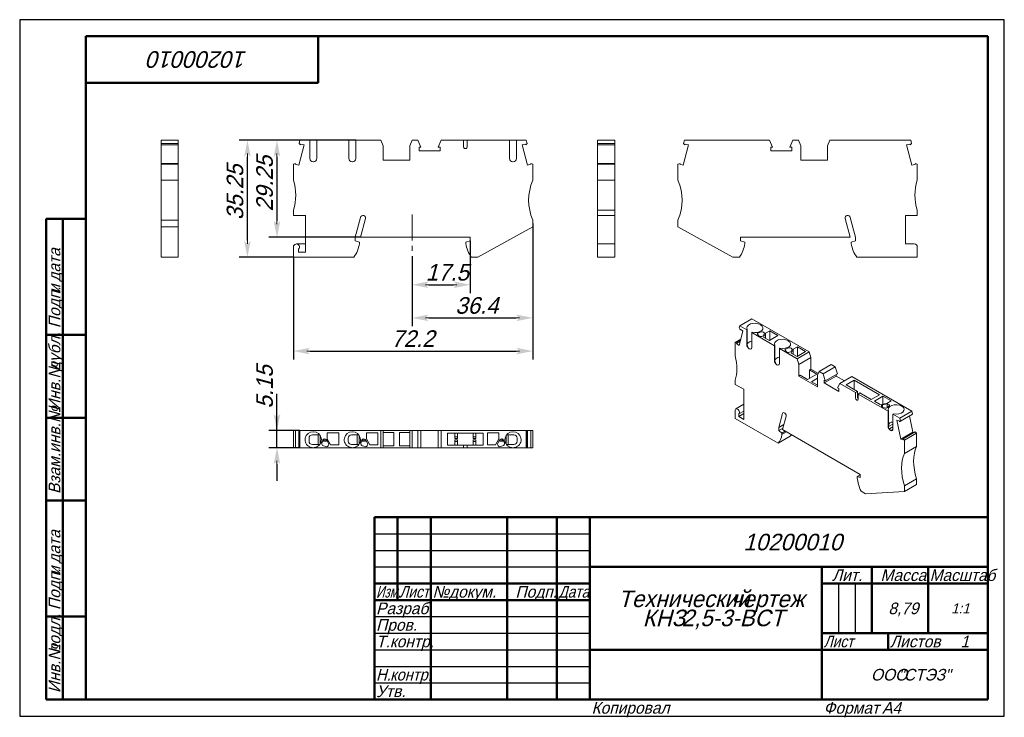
# Model space of a CAD drawing. Header units: millimetres. Extents: x 0 to 297, y 0 to 210.
import ezdxf

# ---------------------------------------------------------------- set-up
doc = ezdxf.new("R2010")
doc.units = ezdxf.units.MM
doc.linetypes.add('CENTER_per1_scale0.248031', pattern=[12.6, 7.875, -1.575, 1.575, -1.575])
doc.styles.add('TextStyle_1', font='T-FLEX Type A.TTF', dxfattribs={"oblique": 15, "height": 5})
doc.styles.add('TextStyle_2', font='T-FLEX Type A.TTF', dxfattribs={"oblique": 15, "height": 3.5})
doc.styles.add('TextStyle_3', font='T-FLEX Type A.TTF', dxfattribs={"width": 0.744064, "oblique": 15, "height": 3.5})
doc.styles.add('TextStyle_4', font='T-FLEX Type A.TTF', dxfattribs={"width": 0.883061, "oblique": 15, "height": 3.5})
doc.styles.add('TextStyle_5', font='T-FLEX Type A.TTF', dxfattribs={"width": 0.94413, "oblique": 15, "height": 3.5})
doc.styles.add('TextStyle_6', font='T-FLEX Type A.TTF', dxfattribs={"width": 0.98844, "oblique": 15, "height": 3.5})
doc.styles.add('TextStyle_7', font='T-FLEX Type A.TTF', dxfattribs={"oblique": 15, "height": 5})
doc.styles.add('TextStyle_8', font='T-FLEX Type A.TTF', dxfattribs={"oblique": 15, "height": 3})
doc.styles.add('TextStyle_9', font='T-FLEX Type A.TTF', dxfattribs={"oblique": 15, "height": 3.5})
doc.dimstyles.new('DIM_ST_1', dxfattribs={"dimtxt": 5, "dimasz": 5, "dimexe": 2.5, "dimexo": 0, "dimtad": 1, "dimrnd": 0.01, "dimdsep": 46, "dimtxsty": 'TextStyle_1', "dimblk": 'Arrow_3_C7_Status', "dimcen": 0.09, "dimclrd": 7, "dimclre": 7, "dimclrt": 7, "dimazin": 0, "dimtfac": 1, "dimtdec": 0, "dimtmove": 0, "dimatfit": 0, "dimldrblk": 'NONE', "dimfxl": 1, "dimtvp": 1, "dimtolj": 1, "dimarcsym": 0})
doc.dimstyles.new('DIM_ST_2', dxfattribs={"dimtxt": 5, "dimasz": 5, "dimexe": 2.5, "dimexo": 0, "dimtad": 1, "dimrnd": 0.01, "dimdsep": 46, "dimtxsty": 'TextStyle_1', "dimblk": 'Arrow_3_C7_Status', "dimcen": 0.09, "dimclrd": 7, "dimclre": 7, "dimclrt": 7, "dimazin": 0, "dimtfac": 1, "dimtdec": 0, "dimtmove": 0, "dimatfit": 0, "dimldrblk": 'NONE', "dimfxl": 1, "dimtvp": 1, "dimtolj": 1, "dimarcsym": 0})

# ---------------------------------------------------------------- blocks, each defined once
blk = doc.blocks.new('Arrow_3_C7_Status')
at = {"color": 7, "linetype": 'Continuous', "lineweight": 0}
blk.add_line((-1, 0), (-0.8, 0), dxfattribs=at)
at = {"color": 7}
blk.add_solid([(-1, -0.2), (0, 0), (-0.8, 0), (-1, 0.2)], dxfattribs=at)
blk = doc.blocks.new('*D5')
at = {"color": 7, "lineweight": -2}
for p, q in [((135.87, 143.29), (135.87, 127.59)), ((118.37, 138.69), (118.37, 127.59)), ((123.37, 130.09), (130.87, 130.09))]:
    blk.add_line(p, q, dxfattribs=at)
at = {"layer": 'Defpoints', "color": 0}
for p in [(135.87, 143.29), (118.37, 138.69), (135.87, 130.09)]:
    blk.add_point(p, dxfattribs=at)
at = {"color": 7, "lineweight": -2, "xscale": 5, "yscale": 5, "zscale": 5, "rotation": 180}
blk.add_blockref('Arrow_3_C7_Status', (118.37, 130.09), dxfattribs=at)
at = {"color": 7, "lineweight": -2, "xscale": 5, "yscale": 5, "zscale": 5}
blk.add_blockref('Arrow_3_C7_Status', (135.87, 130.09), dxfattribs=at)
blk = doc.blocks.new('_None')
blk = doc.blocks.new('*D6')
at = {"color": 7, "lineweight": -2}
for p, q in [((154.77, 148.59), (154.77, 117.59)), ((118.37, 138.69), (118.37, 117.59)), ((123.37, 120.09), (149.77, 120.09))]:
    blk.add_line(p, q, dxfattribs=at)
at = {"layer": 'Defpoints', "color": 0}
for p in [(154.77, 148.59), (118.37, 138.69), (154.77, 120.09)]:
    blk.add_point(p, dxfattribs=at)
at = {"color": 7, "lineweight": -2, "xscale": 5, "yscale": 5, "zscale": 5}
for p, rotation in [((118.37, 120.09), 180), ((154.77, 120.09), 360)]:
    blk.add_blockref('Arrow_3_C7_Status', p, dxfattribs=dict(at, rotation=rotation))
blk = doc.blocks.new('*D7')
at = {"color": 7, "lineweight": -2}
for p, q in [((154.77, 148.59), (154.77, 107.59)), ((82.57, 138.39), (82.57, 107.59)), ((87.57, 110.09), (149.77, 110.09))]:
    blk.add_line(p, q, dxfattribs=at)
at = {"layer": 'Defpoints', "color": 0}
for p in [(154.77, 148.59), (82.57, 138.39), (154.77, 110.09)]:
    blk.add_point(p, dxfattribs=at)
at = {"color": 7, "lineweight": -2, "xscale": 5, "yscale": 5, "zscale": 5}
for p, rotation in [((82.57, 110.09), 180), ((154.77, 110.09), 360)]:
    blk.add_blockref('Arrow_3_C7_Status', p, dxfattribs=dict(at, rotation=rotation))
blk = doc.blocks.new('*D8')
at = {"color": 7, "lineweight": -2}
for p, q in [((101.4, 173.64), (75.11, 173.64)), ((77.61, 168.64), (77.61, 149.39)), ((102.77, 144.39), (75.11, 144.39))]:
    blk.add_line(p, q, dxfattribs=at)
at = {"layer": 'Defpoints', "color": 0}
for p in [(101.4, 173.64), (77.61, 144.39), (102.77, 144.39)]:
    blk.add_point(p, dxfattribs=at)
at = {"color": 7, "lineweight": -2, "xscale": 5, "yscale": 5, "zscale": 5}
for p, rotation in [((77.61, 173.64), 90.00000000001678), ((77.61, 144.39), 270.0000000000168)]:
    blk.add_blockref('Arrow_3_C7_Status', p, dxfattribs=dict(at, rotation=rotation))
blk = doc.blocks.new('*D9')
at = {"color": 7, "lineweight": -2}
for p, q in [((89.6, 173.64), (66.19, 173.64)), ((68.69, 143.39), (68.69, 168.64)), ((82.57, 138.39), (66.19, 138.39))]:
    blk.add_line(p, q, dxfattribs=at)
at = {"layer": 'Defpoints', "color": 0}
for p in [(68.69, 173.64), (89.6, 173.64), (82.57, 138.39)]:
    blk.add_point(p, dxfattribs=at)
at = {"color": 7, "lineweight": -2, "xscale": 5, "yscale": 5, "zscale": 5}
for p, rotation in [((68.69, 173.64), 90.00000000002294), ((68.69, 138.39), 270.000000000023)]:
    blk.add_blockref('Arrow_3_C7_Status', p, dxfattribs=dict(at, rotation=rotation))
blk = doc.blocks.new('*D10')
at = {"color": 7, "lineweight": -2}
for p, q in [((77.61, 86.1), (77.61, 97.23)), ((77.61, 91.1), (77.61, 96.1)), ((84.53, 86.1), (75.11, 86.1)), ((77.61, 80.95), (77.61, 86.1)), ((84.53, 80.95), (75.11, 80.95)), ((77.61, 75.95), (77.61, 70.95))]:
    blk.add_line(p, q, dxfattribs=at)
at = {"layer": 'Defpoints', "color": 0}
for p in [(77.61, 86.1), (84.53, 86.1), (84.53, 80.95)]:
    blk.add_point(p, dxfattribs=at)
at = {"color": 7, "lineweight": -2, "xscale": 5, "yscale": 5, "zscale": 5}
for p, rotation in [((77.61, 86.1), 270.0000000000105), ((77.61, 80.95), 90.00000000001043)]:
    blk.add_blockref('Arrow_3_C7_Status', p, dxfattribs=dict(at, rotation=rotation))
blk = doc.blocks.new('_FR1Страница_1')
at = {"color": 7, "linetype": 'Continuous', "lineweight": 25}
for p, q in [((0, 210), (0, 0)), ((297, 210), (0, 210)), ((297, 0), (297, 210)), ((107, 55), (172, 55)), ((107, 50), (172, 50)), ((107, 45), (172, 45)), ((247, 40), (247, 25)), ((252, 40), (252, 25)), ((107, 30), (172, 30)), ((107, 25), (172, 25)), ((107, 20), (172, 20)), ((242, 20), (292, 20)), ((262, 20), (262, 20)), ((107, 15), (172, 15)), ((107, 10), (172, 10)), ((0, 0), (297, 0))]:
    blk.add_line(p, q, dxfattribs=at)
at = {"color": 7, "linetype": 'Continuous', "lineweight": 50}
for p, q in [((20, 5), (20, 205)), ((20, 205), (292, 205)), ((90, 191), (90, 205)), ((292, 205), (292, 5)), ((20, 191), (90, 191)), ((8, 5), (8, 150)), ((8, 150), (20, 150)), ((13, 150), (13, 5)), ((8, 115), (20, 115)), ((8, 90), (20, 90)), ((20, 65), (8, 65)), ((107, 5), (107, 60)), ((107, 60), (292, 60)), ((114, 60), (114, 35)), ((124, 60), (124, 5)), ((147, 60), (147, 5)), ((162, 60), (162, 5)), ((172, 60), (172, 5)), ((172, 45), (292, 45)), ((242, 45), (242, 5)), ((257, 45), (257, 25)), ((274, 45), (274, 25)), ((107, 40), (172, 40)), ((242, 40), (292, 40)), ((107, 35), (172, 35)), ((8, 30), (20, 30)), ((242, 25), (292, 25)), ((262, 25), (262, 20)), ((172, 20), (292, 20)), ((20, 5), (8, 5)), ((292, 5), (20, 5))]:
    blk.add_line(p, q, dxfattribs=at)
at = {"color": 7, "oblique": 15}
for s, height, rotation, style, p in [('10200010', 5, 180, 'TextStyle_7', (68.7, 200.5)), ('дата', 3.5, 90, 'TextStyle_2', (12.25, 131.01)), ('Подп.', 3.5, 90, 'TextStyle_2', (12.25, 117)), ('и', 3.5, 90, 'TextStyle_2', (12.25, 127.51)), ('дубл.', 3.5, 90, 'TextStyle_2', (12.25, 104.01)), ('Инв.№', 3.5, 90, 'TextStyle_2', (12.25, 92)), ('Взам.инв.№', 3.5, 90, 'TextStyle_2', (12.25, 67)), ('дата', 3.5, 90, 'TextStyle_2', (12.25, 46.01)), ('Подп.', 3.5, 90, 'TextStyle_2', (12.25, 32)), ('и', 3.5, 90, 'TextStyle_2', (12.25, 42.51)), ('подл.', 3.5, 90, 'TextStyle_2', (12.25, 19.01)), ('Инв.№', 3.5, 90, 'TextStyle_2', (12.25, 7))]:
    blk.add_text(s, height=height, rotation=rotation, dxfattribs=dict(at, style=style)).set_placement(p)
for s, height, style, p in [('10200010', 5, 'TextStyle_7', (218.3, 50)), ('Лит.', 3.5, 'TextStyle_2', (245.03, 40.76)), ('Масса', 3.5, 'TextStyle_2', (259.65, 40.76)), ('№', 3.5, 'TextStyle_2', (124.5, 35.75)), ('Подп.', 3.5, 'TextStyle_2', (149.53, 35.75)), ('докум.', 3.5, 'TextStyle_2', (129.5, 35.75)), ('Технический', 5, 'TextStyle_7', (180.55, 32.88)), ('чертеж', 5, 'TextStyle_7', (214.51, 32.88)), ('Разраб.', 3.5, 'TextStyle_2', (107.5, 30.75)), ('8,79', 3.5, 'TextStyle_2', (262.03, 30.75)), ('1:1', 3, 'TextStyle_8', (280.99, 31)), ('КНЗ', 5, 'TextStyle_7', (187.93, 27.12)), ('2,5-3-ВСТ', 5, 'TextStyle_7', (199.72, 27.12)), ('Пров.', 3.5, 'TextStyle_2', (107.5, 25.75)), ('Т.контр.', 3.5, 'TextStyle_2', (107.5, 20.75)), ('Листов', 3.5, 'TextStyle_2', (262.5, 20.75)), ('1', 3.5, 'TextStyle_9', (283.78, 20.75)), ('ООО', 3.5, 'TextStyle_2', (256.78, 10.75)), ('"СТЭЗ"', 3.5, 'TextStyle_2', (265.03, 10.75)), ('Утв.', 3.5, 'TextStyle_2', (107.5, 5.75)), ('Копировал', 3.5, 'TextStyle_2', (172.5, 0.75)), ('Формат', 3.5, 'TextStyle_2', (242.5, 0.75)), ('A4', 3.5, 'TextStyle_2', (260.12, 0.75))]:
    blk.add_text(s, height=height, dxfattribs=dict(at, style=style)).set_placement(p)
for s, style, width, p in [('Масштаб', 'TextStyle_6', 0.98844, (274.5, 40.76)), ('Изм.', 'TextStyle_3', 0.744064, (107.5, 35.75)), ('Лист', 'TextStyle_4', 0.883061, (114.5, 35.75)), ('Дата', 'TextStyle_4', 0.883061, (162.5, 35.75)), ('Лист', 'TextStyle_4', 0.883061, (242.5, 20.75)), ('Н.', 'TextStyle_5', 0.94413, (107.5, 10.75)), ('контр.', 'TextStyle_5', 0.94413, (111.75, 10.75))]:
    blk.add_text(s, height=3.5, dxfattribs=dict(at, style=style, width=width)).set_placement(p)
blk = doc.blocks.new('Страница_1')
at = {"color": 7, "linetype": 'Continuous', "lineweight": 20}
for p, q in [((47.802, 173.637), (42.652, 173.637)), ((42.652, 173.637), (42.652, 172.674)), ((42.652, 172.241), (42.652, 172.674)), ((47.802, 172.674), (42.652, 172.674)), ((47.802, 173.637), (47.802, 172.674)), ((47.802, 172.241), (47.802, 172.674)), ((84.533, 173.637), (84.275, 172.674)), ((84.708, 172.241), (84.275, 172.674)), ((87.498, 173.637), (84.533, 173.637)), ((84.778, 172.504), (84.708, 172.241)), ((85.812, 172.227), (84.778, 172.504)), ((87.498, 173.637), (87.498, 168.142)), ((88.498, 173.637), (87.498, 173.637)), ((88.498, 173.637), (88.598, 173.637)), ((88.598, 173.637), (89.598, 173.637)), ((89.598, 168.142), (89.598, 173.637)), ((99.298, 173.637), (89.598, 173.637)), ((99.298, 173.637), (99.298, 168.142)), ((100.298, 173.637), (99.298, 173.637)), ((100.298, 173.637), (100.398, 173.637)), ((100.398, 173.637), (101.398, 173.637)), ((101.398, 168.142), (101.398, 173.637)), ((108.954, 173.637), (101.398, 173.637)), ((109.673, 171.937), (108.954, 173.637)), ((118.391, 173.637), (117.673, 171.937)), ((120.063, 173.637), (118.391, 173.637)), ((120.063, 173.637), (120.988, 171.532)), ((126.257, 171.532), (127.182, 173.637)), ((133.873, 173.637), (127.182, 173.637)), ((133.873, 171.687), (133.873, 173.637)), ((133.873, 173.637), (134.973, 173.637)), ((147.747, 173.637), (134.973, 173.637)), ((134.973, 173.637), (134.973, 171.687)), ((148.747, 173.637), (147.747, 173.637)), ((147.747, 168.142), (147.747, 173.637)), ((148.847, 173.637), (148.747, 173.637)), ((148.847, 173.637), (149.847, 173.637)), ((152.812, 173.637), (149.847, 173.637)), ((149.847, 173.637), (149.847, 168.142)), ((152.567, 172.504), (151.534, 172.227)), ((152.638, 172.241), (152.567, 172.504)), ((152.638, 172.241), (153.07, 172.674)), ((152.812, 173.637), (153.07, 172.674)), ((174.33, 173.637), (179.48, 173.637)), ((174.33, 173.637), (174.33, 172.674)), ((174.33, 172.241), (174.33, 172.674)), ((174.33, 172.674), (179.48, 172.674)), ((179.48, 173.637), (179.48, 172.674)), ((179.48, 172.241), (179.48, 172.674)), ((200.508, 173.637), (200.25, 172.674)), ((200.682, 172.241), (200.25, 172.674)), ((226.138, 173.637), (200.508, 173.637)), ((200.753, 172.504), (200.682, 172.241)), ((201.786, 172.227), (200.753, 172.504)), ((227.063, 171.532), (226.138, 173.637)), ((233.257, 173.637), (232.332, 171.532)), ((233.257, 173.637), (234.929, 173.637)), ((234.929, 173.637), (235.647, 171.937)), ((243.647, 171.937), (244.366, 173.637)), ((244.366, 173.637), (268.787, 173.637)), ((268.542, 172.504), (267.508, 172.227)), ((268.612, 172.241), (268.542, 172.504)), ((268.612, 172.241), (269.045, 172.674)), ((268.787, 173.637), (269.045, 172.674)), ((42.652, 172.241), (42.652, 172.227)), ((42.652, 172.241), (47.802, 172.241)), ((42.652, 172.227), (47.802, 172.227)), ((42.652, 166.658), (42.652, 172.227)), ((47.802, 172.227), (47.802, 172.241)), ((47.802, 166.658), (47.802, 172.227)), ((84.175, 166.118), (85.812, 172.227)), ((109.673, 171.937), (109.673, 167.637)), ((117.673, 167.637), (117.673, 171.937)), ((120.988, 171.532), (120.46, 171.532)), ((120.46, 171.532), (120.46, 170.462)), ((120.46, 170.462), (126.785, 170.462)), ((126.785, 171.532), (126.257, 171.532)), ((126.785, 170.462), (126.785, 171.532)), ((153.171, 166.118), (151.534, 172.227)), ((174.33, 172.241), (174.33, 172.227)), ((174.33, 172.241), (179.48, 172.241)), ((174.33, 172.227), (179.48, 172.227)), ((174.33, 166.658), (174.33, 172.227)), ((179.48, 172.227), (179.48, 172.241)), ((179.48, 166.658), (179.48, 172.227)), ((200.149, 166.118), (201.786, 172.227)), ((226.535, 171.532), (226.535, 170.462)), ((227.063, 171.532), (226.535, 171.532)), ((226.535, 170.462), (232.86, 170.462)), ((232.332, 171.532), (232.86, 171.532)), ((232.86, 170.462), (232.86, 171.532)), ((235.647, 167.637), (235.647, 171.937)), ((243.647, 167.637), (243.647, 171.937)), ((269.145, 166.118), (267.508, 172.227)), ((47.802, 166.658), (42.652, 166.658)), ((42.652, 166.658), (42.652, 166.486)), ((42.652, 166.486), (42.652, 161.587)), ((42.652, 166.486), (47.802, 166.486)), ((47.802, 166.658), (47.802, 166.486)), ((47.802, 166.486), (47.802, 161.587)), ((83.211, 166.658), (82.573, 166.486)), ((82.573, 161.587), (82.573, 166.486)), ((83.211, 166.658), (83.141, 166.395)), ((83.141, 166.395), (84.175, 166.118)), ((88.498, 167.142), (88.598, 167.142)), ((100.298, 167.142), (100.398, 167.142)), ((109.673, 167.637), (117.673, 167.637)), ((148.847, 167.142), (148.747, 167.142)), ((153.171, 166.118), (154.204, 166.395)), ((154.204, 166.395), (154.134, 166.658)), ((154.134, 166.658), (154.773, 166.486)), ((154.773, 166.486), (154.773, 161.587)), ((174.33, 166.658), (174.33, 166.486)), ((174.33, 166.658), (179.48, 166.658)), ((174.33, 161.587), (174.33, 166.486)), ((179.48, 166.486), (174.33, 166.486)), ((179.48, 166.658), (179.48, 166.486)), ((179.48, 161.587), (179.48, 166.486)), ((199.186, 166.658), (198.547, 166.486)), ((198.547, 166.486), (198.547, 161.587)), ((199.186, 166.658), (199.116, 166.395)), ((199.116, 166.395), (200.149, 166.118)), ((243.647, 167.637), (235.647, 167.637)), ((269.145, 166.118), (270.179, 166.395)), ((270.108, 166.658), (270.747, 166.486)), ((270.179, 166.395), (270.108, 166.658)), ((270.747, 161.587), (270.747, 166.486)), ((42.652, 161.587), (42.652, 149.587)), ((47.802, 161.587), (42.652, 161.587)), ((47.802, 161.587), (47.802, 149.587)), ((174.33, 161.587), (179.48, 161.587)), ((174.33, 152.587), (174.33, 161.587)), ((179.48, 152.587), (179.48, 161.587)), ((82.573, 150.987), (82.573, 152.587)), ((174.33, 152.587), (179.48, 152.587)), ((174.33, 150.987), (174.33, 152.587)), ((179.48, 150.987), (179.48, 152.587)), ((270.747, 150.987), (270.747, 152.587)), ((42.652, 149.587), (42.652, 147.587)), ((47.802, 149.587), (42.652, 149.587)), ((47.802, 149.587), (47.802, 147.587)), ((86.173, 150.987), (82.573, 150.987)), ((86.173, 150.987), (86.173, 139.887)), ((102.782, 150.394), (101.173, 144.387)), ((102.773, 144.387), (104.301, 150.09)), ((154.773, 149.587), (154.773, 147.587)), ((174.33, 150.987), (179.48, 150.987)), ((174.33, 142.387), (174.33, 150.987)), ((179.48, 150.987), (179.48, 142.387)), ((198.547, 149.587), (198.547, 147.587)), ((250.547, 144.387), (249.019, 150.09)), ((250.538, 150.394), (252.147, 144.387)), ((267.147, 150.987), (270.747, 150.987)), ((267.147, 142.387), (267.147, 150.987)), ((47.802, 147.587), (42.652, 147.587)), ((42.652, 147.587), (42.652, 138.387)), ((47.802, 147.587), (47.802, 138.387)), ((154.773, 147.587), (138.19, 138.387)), ((198.547, 147.587), (215.13, 138.387)), ((101.173, 144.387), (101.173, 143.287)), ((101.173, 143.287), (102.473, 142.938)), ((102.473, 142.938), (102.473, 142.487)), ((135.873, 144.387), (102.773, 144.387)), ((134.573, 142.938), (135.873, 143.287)), ((134.573, 142.487), (134.573, 142.938)), ((135.873, 143.287), (135.873, 144.387)), ((217.447, 144.387), (250.547, 144.387)), ((217.447, 143.287), (217.447, 144.387)), ((218.747, 142.938), (217.447, 143.287)), ((218.747, 142.487), (218.747, 142.938)), ((252.147, 143.287), (250.847, 142.938)), ((250.847, 142.938), (250.847, 142.487)), ((252.147, 144.387), (252.147, 143.287)), ((82.573, 138.387), (82.573, 141.487)), ((83.473, 142.387), (86.173, 142.387)), ((84.073, 140.816), (84.073, 139.887)), ((84.073, 139.887), (86.173, 139.887)), ((174.33, 142.387), (175.33, 142.387)), ((174.33, 142.387), (174.33, 141.487)), ((174.33, 138.387), (174.33, 141.487)), ((179.48, 142.387), (175.33, 142.387)), ((179.48, 142.387), (179.48, 141.487)), ((179.48, 138.387), (179.48, 141.487)), ((269.847, 142.387), (267.147, 142.387)), ((270.747, 138.387), (270.747, 141.487)), ((42.652, 138.387), (47.802, 138.387)), ((100.814, 138.387), (82.573, 138.387)), ((138.19, 138.387), (136.231, 138.387)), ((179.48, 138.387), (174.33, 138.387)), ((215.13, 138.387), (217.088, 138.387)), ((252.506, 138.387), (270.747, 138.387)), ((220.868, 119.824), (217.226, 117.721)), ((238.136, 109.854), (220.868, 119.824)), ((216.973, 111.728), (218.131, 116.048)), ((217.226, 117.721), (217.044, 117.041)), ((217.35, 116.511), (217.044, 117.041)), ((219.323, 116.511), (217.226, 117.721)), ((217.4, 116.697), (217.35, 116.511)), ((217.507, 116.601), (217.35, 116.511)), ((218.131, 116.048), (217.4, 116.697)), ((219.323, 116.511), (219.477, 116.6)), ((219.323, 116.511), (219.323, 112.025)), ((219.477, 112.114), (219.477, 116.6)), ((223.704, 115.851), (222.855, 115.568)), ((223.424, 118.062), (223.495, 118.021)), ((226.235, 116.195), (224.965, 115.461)), ((226.235, 116.195), (226.235, 113.337)), ((228.71, 114.766), (226.235, 116.195)), ((215.84, 112.684), (217.483, 113.632)), ((217.312, 112.994), (216.242, 112.376)), ((217.362, 113.18), (216.292, 112.562)), ((220.962, 115.743), (220.808, 115.654)), ((220.808, 111.167), (220.808, 115.654)), ((227.667, 111.694), (220.808, 115.654)), ((222.61, 115.04), (223, 114.65)), ((223.82, 114.523), (224.24, 114.663)), ((224.24, 114.663), (224.659, 115.474)), ((224.965, 115.461), (224.363, 114.295)), ((224.363, 114.295), (226.129, 113.276)), ((224.659, 115.474), (224.387, 115.746)), ((224.965, 115.461), (224.965, 113.947)), ((226.129, 113.276), (228.71, 114.766)), ((231.768, 113.245), (231.839, 113.204)), ((216.292, 112.562), (215.84, 112.684)), ((215.84, 108.683), (215.84, 112.684)), ((216.292, 112.562), (216.242, 112.376)), ((216.242, 112.376), (216.973, 111.728)), ((220.03, 110.8), (220.101, 110.759)), ((227.667, 111.694), (227.821, 111.783)), ((227.667, 111.694), (227.667, 107.207)), ((227.821, 107.296), (227.821, 111.783)), ((229.306, 110.925), (229.152, 110.836)), ((234.495, 107.751), (229.152, 110.836)), ((229.152, 106.35), (229.152, 110.836)), ((230.954, 110.223), (231.344, 109.833)), ((232.048, 111.034), (231.199, 110.751)), ((232.584, 109.846), (233.003, 110.656)), ((233.309, 110.644), (232.707, 109.478)), ((233.003, 110.656), (232.731, 110.928)), ((234.579, 111.377), (233.309, 110.644)), ((233.309, 110.644), (233.309, 109.13)), ((234.473, 108.458), (237.053, 109.948)), ((234.579, 111.377), (234.579, 108.519)), ((237.053, 109.948), (234.579, 111.377)), ((232.164, 109.706), (232.584, 109.846)), ((232.707, 109.478), (234.473, 108.458)), ((238.136, 109.854), (234.495, 107.751)), ((235.003, 106.07), (234.495, 107.751)), ((238.644, 108.172), (235.003, 106.07)), ((238.644, 108.172), (238.136, 109.854)), ((238.644, 104.662), (238.644, 108.172)), ((228.374, 105.983), (228.444, 105.942)), ((235.003, 106.07), (235.003, 102.559)), ((238.644, 104.662), (238.238, 104.427)), ((238.238, 104.427), (238.238, 101.855)), ((240.465, 103.141), (238.238, 104.427)), ((238.644, 104.662), (240.914, 103.351)), ((241.168, 103.899), (244.809, 106.001)), ((245.992, 105.319), (242.35, 103.216)), ((245.992, 105.319), (244.809, 106.001)), ((245.992, 105.319), (246.646, 103.222)), ((215.84, 100.028), (215.84, 101.334)), ((235.409, 102.794), (235.003, 102.559)), ((235.003, 102.559), (240.66, 99.293)), ((235.409, 102.794), (237.637, 101.508)), ((237.637, 101.508), (240.465, 103.141)), ((240.66, 101.865), (238.839, 100.814)), ((241.168, 103.899), (240.66, 102.804)), ((240.66, 99.293), (240.66, 102.804)), ((242.35, 103.216), (241.168, 103.899)), ((242.35, 103.216), (243.004, 101.12)), ((242.631, 100.462), (246.272, 102.564)), ((243.004, 101.12), (242.631, 101.335)), ((242.631, 101.335), (242.631, 100.462)), ((246.646, 103.222), (243.004, 101.12)), ((246.272, 102.564), (246.272, 103.007)), ((248.781, 101.116), (246.272, 102.564)), ((251.026, 102.412), (247.384, 100.31)), ((249.251, 99.885), (251.761, 101.334)), ((251.026, 102.412), (269.149, 91.949)), ((251.761, 98.436), (251.761, 101.334)), ((251.761, 101.334), (259.398, 96.925)), ((218.386, 98.558), (215.84, 100.028)), ((218.386, 98.558), (218.386, 89.495)), ((238.839, 100.814), (240.66, 99.763)), ((242.631, 100.462), (247.103, 97.879)), ((246.73, 98.969), (247.384, 100.31)), ((247.103, 98.753), (246.73, 98.969)), ((247.103, 97.879), (247.103, 98.753)), ((252.115, 97.578), (247.384, 100.31)), ((252.681, 97.905), (249.251, 99.885)), ((252.115, 97.578), (252.681, 97.905)), ((252.115, 95.986), (252.115, 97.578)), ((252.681, 97.905), (252.681, 96.313)), ((253.458, 97.456), (252.893, 97.129)), ((261.926, 91.914), (252.893, 97.129)), ((252.893, 97.129), (252.893, 95.537)), ((256.888, 95.476), (253.458, 97.456)), ((259.398, 96.925), (256.888, 95.476)), ((257.807, 94.986), (260.388, 96.476)), ((260.388, 96.476), (262.863, 95.047)), ((260.388, 96.476), (260.388, 94.107)), ((262.863, 95.047), (261.593, 94.314)), ((215.84, 89.74), (215.84, 92.271)), ((218.386, 94.045), (216.027, 92.683)), ((259.573, 93.967), (257.807, 94.986)), ((261.593, 94.314), (259.573, 93.967)), ((260.213, 93.895), (259.97, 93.652)), ((260.19, 93.179), (260.865, 92.953)), ((261.617, 94.136), (260.213, 93.895)), ((260.213, 93.895), (260.213, 93.171)), ((261.617, 92.985), (261.617, 94.136)), ((262.087, 93.979), (261.617, 94.136)), ((261.78, 93.095), (262.27, 93.585)), ((266.098, 93.425), (266.027, 93.465)), ((228.739, 82.293), (215.84, 89.74)), ((216.901, 90.352), (218.386, 91.21)), ((216.901, 91.111), (216.901, 90.352)), ((216.901, 90.352), (218.386, 89.495)), ((216.927, 91.124), (218.386, 91.967)), ((230.131, 91.293), (228.992, 87.046)), ((230.124, 86.392), (231.204, 90.425)), ((262.08, 92.003), (261.926, 91.914)), ((261.926, 87.428), (261.926, 91.914)), ((262.08, 92.003), (262.08, 87.517)), ((263.411, 91.057), (263.565, 91.146)), ((263.411, 91.057), (263.411, 86.571)), ((265.507, 89.846), (263.411, 91.057)), ((265.334, 89.022), (264.603, 89.218)), ((265.761, 83.561), (264.603, 89.218)), ((269.149, 91.949), (265.507, 89.846)), ((265.507, 89.846), (265.69, 88.955)), ((269.331, 91.057), (265.69, 88.955)), ((269.402, 85.663), (268.408, 90.524)), ((269.149, 91.949), (269.331, 91.057)), ((230.538, 87.938), (228.992, 87.046)), ((228.992, 87.046), (228.992, 86.147)), ((230.253, 86.875), (228.992, 86.147)), ((228.992, 86.147), (229.912, 85.332)), ((253.529, 72.879), (230.124, 86.392)), ((262.261, 87.421), (262.081, 87.482)), ((262.085, 87.673), (262.261, 87.421)), ((263.411, 88.085), (262.261, 87.421)), ((262.327, 86.603), (263.411, 87.228)), ((262.703, 86.162), (262.633, 86.203)), ((262.852, 86.101), (263.396, 86.414)), ((265.384, 88.778), (265.334, 89.022)), ((265.384, 88.778), (265.69, 88.955)), ((83.211, 86.097), (82.573, 86.097)), ((82.573, 80.947), (82.573, 86.097)), ((83.211, 86.097), (83.211, 80.947)), ((84.175, 86.097), (83.211, 86.097)), ((84.175, 80.947), (84.175, 86.097)), ((84.175, 86.097), (84.275, 86.097)), ((84.275, 86.097), (84.275, 80.947)), ((84.533, 86.097), (84.275, 86.097)), ((108.954, 86.097), (84.533, 86.097)), ((84.533, 86.097), (84.533, 80.947)), ((87.273, 82.897), (87.273, 83.797)), ((88.273, 84.797), (88.498, 84.797)), ((88.498, 85.747), (88.598, 85.747)), ((88.598, 84.797), (88.498, 84.797)), ((90.51, 84.797), (88.598, 84.797)), ((90.022, 81.897), (90.022, 84.797)), ((90.648, 84.595), (90.648, 84.223)), ((90.648, 84.223), (90.785, 84.333)), ((90.648, 84.223), (90.648, 82.471)), ((91.404, 83.237), (91.15, 82.29)), ((91.723, 82.917), (91.723, 83.58)), ((92.541, 83.45), (92.016, 83.591)), ((92.123, 82.917), (92.123, 83.562)), ((92.523, 83.455), (92.523, 82.917)), ((93.238, 82.161), (92.541, 83.45)), ((96.273, 85.447), (92.773, 85.447)), ((92.773, 85.447), (92.773, 83.651)), ((92.773, 83.651), (93.775, 81.797)), ((96.273, 81.797), (96.273, 85.447)), ((99.073, 82.897), (99.073, 83.797)), ((100.073, 84.797), (100.298, 84.797)), ((100.298, 85.747), (100.398, 85.747)), ((100.398, 84.797), (100.298, 84.797)), ((102.31, 84.797), (100.398, 84.797)), ((101.822, 81.897), (101.822, 84.797)), ((102.448, 84.595), (102.448, 84.223)), ((102.448, 84.223), (102.585, 84.333)), ((102.448, 84.223), (102.448, 82.471)), ((103.204, 83.237), (102.95, 82.29)), ((103.523, 82.917), (103.523, 83.58)), ((104.341, 83.45), (103.816, 83.591)), ((103.923, 82.917), (103.923, 83.562)), ((104.323, 83.455), (104.323, 82.917)), ((105.038, 82.161), (104.341, 83.45)), ((108.073, 85.447), (104.573, 85.447)), ((104.573, 85.447), (104.573, 83.651)), ((104.573, 83.651), (105.575, 81.797)), ((108.073, 81.797), (108.073, 85.447)), ((108.954, 86.097), (108.954, 80.947)), ((109.673, 86.097), (108.954, 86.097)), ((109.673, 86.097), (117.673, 86.097)), ((109.673, 86.097), (109.673, 80.947)), ((112.823, 85.522), (109.673, 85.522)), ((112.823, 81.522), (112.823, 85.522)), ((114.523, 85.522), (114.523, 81.522)), ((117.673, 85.522), (114.523, 85.522)), ((117.673, 80.947), (117.673, 86.097)), ((118.391, 86.097), (117.673, 86.097)), ((120.063, 86.097), (118.391, 86.097)), ((118.391, 80.947), (118.391, 86.097)), ((120.063, 86.097), (120.988, 86.097)), ((120.063, 86.097), (120.063, 80.947)), ((126.257, 86.097), (120.988, 86.097)), ((120.988, 86.097), (120.988, 80.947)), ((126.257, 86.097), (127.182, 86.097)), ((126.257, 80.947), (126.257, 86.097)), ((127.182, 86.097), (127.182, 80.947)), ((127.182, 86.097), (152.812, 86.097)), ((129.023, 85.297), (139.823, 85.297)), ((129.023, 81.747), (129.023, 85.297)), ((131.223, 84.247), (131.223, 85.297)), ((131.223, 84.247), (132.023, 84.247)), ((131.223, 84.247), (131.223, 83.77)), ((131.223, 83.77), (131.223, 83.747)), ((131.223, 83.747), (132.023, 83.747)), ((132.023, 83.297), (131.223, 83.297)), ((131.223, 83.274), (131.223, 83.297)), ((131.223, 83.274), (131.223, 82.797)), ((132.023, 84.247), (132.023, 85.297)), ((132.023, 84.247), (132.023, 83.77)), ((132.023, 83.77), (132.023, 83.747)), ((132.023, 83.274), (132.023, 83.297)), ((132.023, 83.274), (132.023, 82.797)), ((136.823, 84.247), (136.823, 85.297)), ((136.823, 83.77), (136.823, 84.247)), ((136.823, 84.247), (137.623, 84.247)), ((136.823, 83.77), (136.823, 83.747)), ((136.823, 83.747), (137.623, 83.747)), ((136.823, 83.274), (136.823, 83.297)), ((137.623, 83.297), (136.823, 83.297)), ((136.823, 82.797), (136.823, 83.274)), ((137.623, 84.247), (137.623, 85.297)), ((137.623, 83.77), (137.623, 84.247)), ((137.623, 83.77), (137.623, 83.747)), ((137.623, 83.274), (137.623, 83.297)), ((137.623, 82.797), (137.623, 83.274)), ((139.823, 85.297), (139.823, 81.747)), ((141.072, 85.447), (144.572, 85.447)), ((141.072, 81.797), (141.072, 85.447)), ((144.572, 83.651), (143.569, 81.797)), ((144.807, 83.45), (144.11, 82.161)), ((144.572, 85.447), (144.572, 83.651)), ((145.332, 83.591), (144.807, 83.45)), ((144.823, 83.454), (144.823, 82.917)), ((145.223, 82.917), (145.223, 83.561)), ((145.623, 82.917), (145.623, 83.581)), ((146.198, 82.29), (145.945, 83.237)), ((146.697, 84.223), (146.559, 84.333)), ((146.697, 84.595), (146.697, 84.223)), ((146.697, 84.223), (146.697, 82.471)), ((146.835, 84.797), (148.747, 84.797)), ((147.323, 81.897), (147.323, 84.797)), ((148.847, 85.747), (148.747, 85.747)), ((148.747, 84.797), (148.847, 84.797)), ((149.072, 84.797), (148.847, 84.797)), ((150.072, 82.897), (150.072, 83.797)), ((152.812, 86.097), (153.07, 86.097)), ((152.812, 86.097), (152.812, 80.947)), ((153.171, 86.097), (153.07, 86.097)), ((153.07, 86.097), (153.07, 80.947)), ((154.134, 86.097), (153.171, 86.097)), ((153.171, 86.097), (153.171, 80.947)), ((154.134, 86.097), (154.773, 86.097)), ((154.134, 86.097), (154.134, 80.947)), ((154.773, 80.947), (154.773, 86.097)), ((232.38, 84.396), (228.739, 82.293)), ((229.912, 85.332), (230.936, 85.924)), ((231.255, 85.739), (229.912, 84.964)), ((229.912, 85.332), (229.912, 84.964)), ((269.402, 85.663), (265.761, 83.561)), ((265.761, 83.561), (266.491, 83.365)), ((270.083, 85.711), (266.442, 83.609)), ((266.442, 83.609), (266.893, 83.208)), ((266.491, 83.365), (266.442, 83.609)), ((266.893, 83.208), (270.535, 85.31)), ((266.893, 83.208), (266.893, 79.207)), ((269.811, 85.554), (269.402, 85.663)), ((270.083, 85.711), (270.535, 85.31)), ((270.535, 85.31), (270.535, 81.31)), ((83.211, 80.947), (82.573, 80.947)), ((83.211, 80.947), (84.175, 80.947)), ((84.175, 80.947), (84.275, 80.947)), ((84.533, 80.947), (84.275, 80.947)), ((87.498, 80.947), (84.533, 80.947)), ((87.498, 80.947), (87.498, 81.165)), ((88.498, 80.947), (87.498, 80.947)), ((88.498, 81.897), (88.273, 81.897)), ((88.498, 81.897), (88.598, 81.897)), ((88.498, 80.947), (88.598, 80.947)), ((88.598, 81.897), (90.51, 81.897)), ((88.598, 80.947), (89.598, 80.947)), ((89.598, 81.165), (89.598, 80.947)), ((99.298, 80.947), (89.598, 80.947)), ((90.648, 82.471), (90.648, 82.099)), ((90.785, 82.361), (90.648, 82.471)), ((91.723, 82.917), (91.318, 82.917)), ((92.523, 82.917), (91.318, 82.917)), ((91.624, 81.47), (92.377, 81.268)), ((91.723, 82.917), (91.723, 82.917)), ((91.723, 82.917), (92.123, 82.917)), ((92.123, 82.917), (92.523, 82.917)), ((92.523, 82.917), (92.523, 82.917)), ((93.112, 81.692), (93.238, 82.161)), ((93.775, 81.797), (96.273, 81.797)), ((99.298, 80.947), (99.298, 81.165)), ((100.298, 80.947), (99.298, 80.947)), ((100.298, 81.897), (100.073, 81.897)), ((100.298, 81.897), (100.398, 81.897)), ((100.298, 80.947), (100.398, 80.947)), ((100.398, 81.897), (102.31, 81.897)), ((100.398, 80.947), (101.398, 80.947)), ((101.398, 81.165), (101.398, 80.947)), ((108.954, 80.947), (101.398, 80.947)), ((102.448, 82.471), (102.448, 82.099)), ((102.585, 82.361), (102.448, 82.471)), ((103.118, 82.917), (103.523, 82.917)), ((103.424, 81.47), (104.177, 81.268)), ((103.523, 82.917), (103.923, 82.917)), ((103.923, 82.917), (104.323, 82.917)), ((104.912, 81.692), (105.038, 82.161)), ((105.575, 81.797), (108.073, 81.797)), ((109.673, 80.947), (108.954, 80.947)), ((109.673, 81.522), (112.823, 81.522)), ((109.673, 80.947), (117.673, 80.947)), ((114.523, 81.522), (117.673, 81.522)), ((118.391, 80.947), (117.673, 80.947)), ((120.063, 80.947), (118.391, 80.947)), ((120.063, 80.947), (120.988, 80.947)), ((120.988, 80.947), (126.257, 80.947)), ((126.257, 80.947), (127.182, 80.947)), ((133.873, 80.947), (127.182, 80.947)), ((133.873, 81.747), (129.023, 81.747)), ((132.023, 82.797), (131.223, 82.797)), ((131.223, 81.747), (131.223, 82.797)), ((132.023, 81.747), (132.023, 82.797)), ((134.973, 81.747), (133.873, 81.747)), ((133.873, 80.947), (133.873, 81.747)), ((134.973, 80.947), (133.873, 80.947)), ((134.973, 81.747), (134.973, 80.947)), ((139.823, 81.747), (134.973, 81.747)), ((147.747, 80.947), (134.973, 80.947)), ((137.623, 82.797), (136.823, 82.797)), ((136.823, 81.747), (136.823, 82.797)), ((137.623, 81.747), (137.623, 82.797)), ((143.569, 81.797), (141.072, 81.797)), ((144.11, 82.161), (144.236, 81.692)), ((145.223, 82.917), (144.823, 82.917)), ((144.971, 81.268), (145.724, 81.47)), ((145.623, 82.917), (145.223, 82.917)), ((146.03, 82.917), (145.623, 82.917)), ((146.559, 82.361), (146.697, 82.471)), ((146.697, 82.471), (146.697, 82.099)), ((148.747, 81.897), (146.835, 81.897)), ((147.747, 81.165), (147.747, 80.947)), ((148.747, 80.947), (147.747, 80.947)), ((148.847, 81.897), (148.747, 81.897)), ((148.847, 80.947), (148.747, 80.947)), ((148.847, 81.897), (149.072, 81.897)), ((148.847, 80.947), (149.847, 80.947)), ((149.847, 80.947), (149.847, 81.165)), ((152.812, 80.947), (149.847, 80.947)), ((152.812, 80.947), (153.07, 80.947)), ((153.171, 80.947), (153.07, 80.947)), ((153.171, 80.947), (154.134, 80.947)), ((154.134, 80.947), (154.773, 80.947)), ((270.535, 81.31), (266.893, 79.207)), ((253.529, 72.758), (252.61, 72.228)), ((252.61, 71.859), (252.61, 72.228)), ((252.61, 72.228), (253.529, 71.981)), ((253.529, 71.981), (253.529, 72.879)), ((270.535, 71.512), (266.893, 69.409)), ((270.535, 71.512), (270.535, 69.879)), ((270.535, 69.879), (266.893, 67.776)), ((266.893, 69.409), (266.893, 67.776)), ((255.168, 67.034), (253.783, 67.834)), ((266.893, 67.776), (255.168, 67.034))]:
    blk.add_line(p, q, dxfattribs=at)
at = {"color": 7, "linetype": 'CENTER_per1_scale0.248031', "lineweight": 9}
blk.add_line((118.373, 151.29), (118.373, 138.69), dxfattribs=at)
at = {"color": 7, "lineweight": 20, "flags": 128}
for points in [[(220.03, 110.8), (219.896, 110.9), (219.779, 111.033), (219.605, 111.372), (219.508, 111.754), (219.485, 111.941), (219.477, 112.114)], [(228.374, 105.983), (228.24, 106.082), (228.123, 106.216), (227.949, 106.554), (227.852, 106.937), (227.829, 107.124), (227.821, 107.296)], [(262.08, 87.517), (262.088, 87.344), (262.111, 87.157), (262.208, 86.775), (262.382, 86.436), (262.499, 86.303), (262.633, 86.203)], [(262.085, 87.673), (262.185, 87.963), (262.311, 88.207), (262.461, 88.399), (262.633, 88.534), (262.824, 88.609), (263.032, 88.624), (263.252, 88.579), (263.411, 88.51)]]:
    blk.add_lwpolyline(points, dxfattribs=at)
at = {"color": 7, "linetype": 'Continuous', "lineweight": 20}
for centre, radius, start, end in [((134.423, 171.687), 0.55, 180, 0.00001), ((88.498, 168.142), 1, 180, 270), ((88.598, 168.142), 1, 270, 0.00001), ((100.298, 168.142), 1, 180, 270), ((100.398, 168.142), 1, 270, 360), ((148.747, 168.142), 1, 180, 270), ((148.847, 168.142), 1, 270, 0), ((68.263, 157.087), 15, 342.5424, 17.4576), ((168.52, 155.587), 15, 156.42182, 203.57818), ((184.8, 155.587), 15, 336.42182, 23.57818), ((285.056, 157.087), 15, 162.5424, 197.4576), ((103.555, 150.187), 0.8, 73.31672, 165), ((103.625, 150.271), 0.7, 345, 76.79952), ((249.695, 150.271), 0.7, 103.20048, 195), ((249.765, 150.187), 0.8, 15, 106.68328), ((83.473, 141.487), 0.9, 311.81031, 180.00001), ((93.079, 143.902), 9.5, 324.50968, 351.4318), ((143.967, 143.902), 9.5, 188.5682, 215.49032), ((209.353, 143.902), 9.5, 324.50968, 351.4318), ((260.241, 143.902), 9.5, 188.5682, 215.49032), ((269.847, 141.487), 0.9, 360, 90), ((220.393, 111.246), 0.568, 239.00584, 299.80516), ((228.737, 106.429), 0.568, 239.00584, 299.80516), ((262.996, 86.65), 0.568, 239.00574, 299.80508), ((88.498, 83.347), 2.4, 90, 245.37568), ((88.273, 83.797), 1, 89.99989, 179.99998), ((88.598, 83.347), 2.4, 294.62432, 90), ((91.886, 83.108), 0.5, 75, 165), ((100.298, 83.347), 2.4, 90, 245.37568), ((100.073, 83.797), 1, 89.99989, 179.99998), ((100.398, 83.347), 2.4, 294.62432, 90), ((103.686, 83.108), 0.5, 75, 165), ((145.462, 83.108), 0.5, 15, 105), ((148.747, 83.347), 2.4, 90, 245.37568), ((148.847, 83.347), 2.4, 294.62432, 90), ((149.072, 83.797), 1, 0, 90), ((88.273, 82.897), 1, 180.00001, 270), ((88.498, 83.347), 2.4, 245.37568, 270), ((88.598, 83.347), 2.4, 270, 294.62432), ((91.797, 82.117), 0.67, 165, 255), ((92.532, 81.848), 0.6, 255, 345), ((100.073, 82.897), 1, 180, 270), ((100.298, 83.347), 2.4, 245.37568, 270), ((100.398, 83.347), 2.4, 270, 294.62432), ((103.597, 82.117), 0.67, 165, 255), ((104.332, 81.848), 0.6, 255, 345), ((144.816, 81.848), 0.6, 195, 285), ((145.551, 82.117), 0.67, 285, 15), ((148.747, 83.347), 2.4, 245.37568, 270), ((148.847, 83.347), 2.4, 270, 294.62432), ((149.072, 82.897), 1, 270, 359.99999)]:
    blk.add_arc(centre, radius, start, end, dxfattribs=at)
for centre, major_axis, ratio, start_param, end_param in [((221.727, 117.082), (2.4, 0), 0.5773503, 0.7853982, 3.4972154), ((221.798, 117.042), (2.4, 0), 0.5773503, 4.3567662, 7.0685835), ((223.954, 115.601), (0.5, 0), 0.5773503, 0.5235988, 2.0943951), ((221.727, 111.78), (2.4, 0), 0.5773503, 1.9638556, 2.7859699), ((223.19, 115.233), (0.67, 0), 0.5773503, 2.0943951, 3.6651914), ((223.52, 114.823), (0.6, 0), 0.5773503, 3.6651914, 5.2359878), ((230.071, 112.265), (2.4, 0), 0.5773503, 0.7853982, 3.4972154), ((230.141, 112.224), (2.4, 0), 0.5773503, 4.3567662, 7.0685835), ((220.03, 111.616), (-0.5, 0.866), 0.5773503, 0.7853982, 2.3561945), ((220.101, 111.576), (-0.5, 0.866), 0.5773503, 2.3561945, 3.9269908), ((231.534, 110.416), (0.67, 0), 0.5773503, 2.0943951, 3.6651914), ((232.298, 110.784), (0.5, 0), 0.5773503, 0.5235988, 2.0943951), ((205.722, 110.85), (-7.5, 12.99), 0.5773503, 3.6222982, 4.2316835), ((228.374, 106.799), (-0.5, 0.866), 0.5773503, 0.7853982, 2.3561945), ((230.071, 106.962), (2.4, 0), 0.5773503, 1.9638556, 2.7859699), ((231.864, 110.006), (0.6, 0), 0.5773503, 3.6651914, 5.2359878), ((228.444, 106.758), (-0.5, 0.866), 0.5773503, 2.3561945, 3.9269908), ((252.504, 95.762), (-0.275, 0.476), 0.5773491, 0.7853992, 3.9269918), ((253.069, 96.088), (-0.275, 0.476), 0.5773503, 0.7853982, 1.8843327), ((216.477, 91.904), (-0.45, 0.779), 0.5773503, 3.0859221, 7.0685835), ((260.49, 93.479), (0.6, 0), 0.5773503, 2.6179939, 4.1887902), ((261.2, 93.288), (0.67, 0), 0.5773503, 4.1887902, 5.7595865), ((264.33, 92.486), (2.4, 0), 0.5773503, 0.7853982, 3.4972154), ((261.837, 93.729), (0.5, 0), 0.5773503, 5.7595865, 7.3303829), ((264.4, 92.445), (2.4, 0), 0.5773503, 4.3567662, 7.0685835), ((230.677, 90.809), (-0.4, 0.693), 0.5773503, 5.2066089, 6.8067841), ((230.726, 90.849), (-0.35, 0.606), 0.5773503, 3.6651914, 5.2673952), ((262.633, 87.02), (-0.5, 0.866), 0.5773503, 0.7853982, 2.3561945), ((262.703, 86.979), (-0.5, 0.866), 0.5773503, 2.3561945, 3.9269908), ((223.269, 89.954), (-4.75, 8.227), 0.5773503, 3.3075678, 3.7774476), ((226.911, 92.057), (-4.75, 8.227), 0.5773503, 3.3075678, 3.4136482), ((280.256, 70.798), (-7.5, 12.99), 0.5773503, 0.3738813, 1.196915), ((276.614, 68.696), (-7.5, 12.99), 0.5773503, 0.3738813, 1.196915), ((259.252, 69.179), (-4.75, 8.227), 0.5773503, 0.9349414, 1.4048212)]:
    blk.add_ellipse(centre, major_axis=major_axis, ratio=ratio, start_param=start_param, end_param=end_param, dxfattribs=at)
blk.add_blockref('_FR1Страница_1', (0, 0))
at = {"color": 7, "style": 'TextStyle_1', "oblique": 15}
for s, p in [('29.25', (76.36, 152.224)), ('35.25', (67.44, 149.579)), ('5.15', (76.36, 92.767))]:
    blk.add_text(s, height=5, rotation=90, dxfattribs=at).set_placement(p)
for s, p in [('17.5', (122.478, 131.34)), ('36.4', (131.393, 121.34)), ('72.2', (112.093, 111.34))]:
    blk.add_text(s, height=5, dxfattribs=at).set_placement(p)
for base, p1, p2, angle, picture, middle in [((68.69, 173.637), (82.573, 138.387), (89.598, 173.637), 90, '*D9', (68.69, 156.012)), ((77.61, 144.387), (101.398, 173.637), (102.773, 144.387), 270, '*D8', (77.61, 159.012)), ((77.61, 86.097), (84.533, 80.947), (84.533, 86.097), 90, '*D10', (77.61, 97.234))]:
    dim = blk.add_linear_dim(base=base, p1=p1, p2=p2, angle=angle, text=' ', dimstyle='DIM_ST_1')
    dim.commit()
    dim.dimension.update_dxf_attribs({"geometry": picture, "text_midpoint": middle, "dimtype": 160})
for base, p1, p2, dimstyle, picture, middle in [((154.773, 110.09), (82.573, 138.387), (154.773, 148.587), 'DIM_ST_2', '*D7', (117.45, 110.09)), ((154.773, 120.09), (118.373, 138.69), (154.773, 148.587), 'DIM_ST_2', '*D6', (136.573, 120.09)), ((135.873, 130.09), (118.373, 138.69), (135.873, 143.287), 'DIM_ST_1', '*D5', (127.123, 130.09))]:
    dim = blk.add_linear_dim(base=base, p1=p1, p2=p2, text=' ', dimstyle=dimstyle)
    dim.commit()
    dim.dimension.update_dxf_attribs({"geometry": picture, "text_midpoint": middle, "dimtype": 160})

msp = doc.modelspace()

# ---------------------------------------------------------------- block references
msp.add_blockref('Страница_1', (0, 0))

doc.saveas('drawing.dxf')
